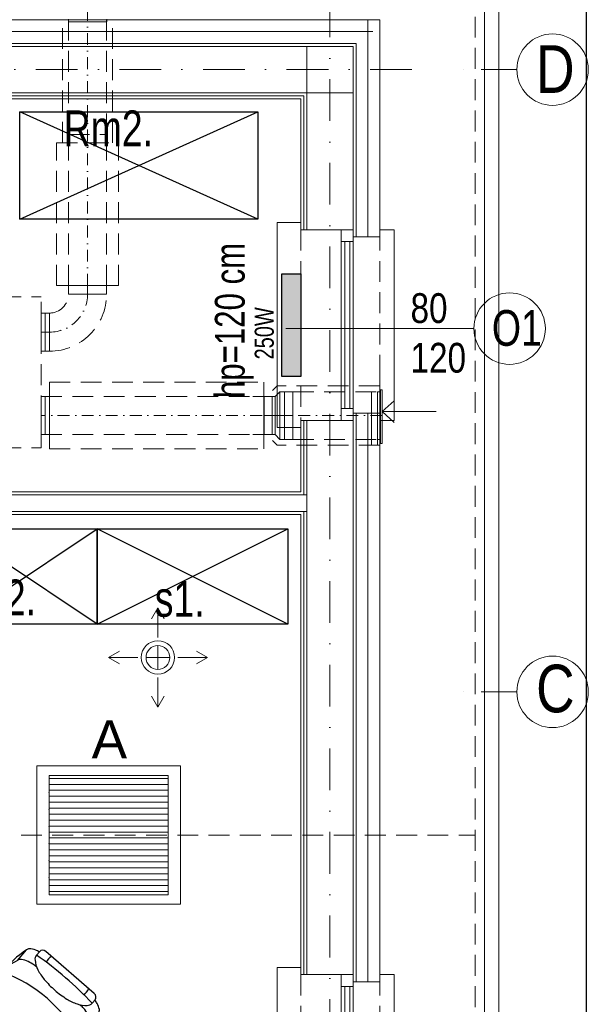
# Model space of a CAD drawing. Header units: inches. Extents: x 67014 to 70164, y -40762 to -35657.
# Tile 53 of 55: x 69391 to 69630, y -39921 to -39507. Entities that reach past the tile are written whole.
import ezdxf
from ezdxf.enums import TextEntityAlignment as Align

# ---------------------------------------------------------------- set-up
doc = ezdxf.new("R2010")
doc.units = ezdxf.units.IN
doc.header["$MEASUREMENT"] = 0
doc.linetypes.add('DASHDOT', pattern=[1, 0.5, -0.25, 0, -0.25])
doc.linetypes.add('HIDDEN', pattern=[0.375, 0.25, -0.125])
doc.layers.add('## 04 grzejniki opis', color=3, linetype='Continuous')
for name, color, linetype, lineweight in [('--proj.wentylacja', 251, 'Continuous', 0), ('E-opisy', 240, 'Continuous', 25), ('LUXIONA', 140, 'Continuous', 0), ('p--dach', 7, 'Continuous', 20), ('p--meble numeracja', 5, 'Continuous', 0), ('p--obrzeże bet.', 252, 'Continuous', 0), ('p--ocieplenie-w.zew', 7, 'Continuous', 0), ('p--okna', 7, 'Continuous', 0), ('p--opis okna', 7, 'Continuous', 0), ('p--opisy dodatkowe', 7, 'Continuous', 0), ('p--osie konstr', 7, 'DASHDOT', 15), ('p--osie konstr.-NR', 7, 'DASHDOT', 15), ('p--płyta GK', 7, 'Continuous', 0), ('p--wyposażenie', 84, 'Continuous', 25), ('p--ściana GK', 7, 'Continuous', 0), ('p--ściana szkielet', 7, 'Continuous', 0)]:
    doc.layers.add(name, color=color, linetype=linetype, lineweight=lineweight)
doc.styles.add('1-50', font='arial.ttf', dxfattribs={"width": 0.75, "height": 12.5})
doc.styles.add('1-500', font='arial.ttf', dxfattribs={"width": 0.75, "height": 1.25})
doc.styles.get("Standard").update_dxf_attribs({"font": 'ARIAL.TTF'})
doc.styles.add('STYL-1', font='arial.ttf', dxfattribs={"width": 0.75})
doc.linetypes.add('BATTING', pattern='A,0.0001,-0.1,[134,ltypeshp.shx,S=0.1,R=0,X=-0.1,Y=0],-0.2,[134,ltypeshp.shx,S=0.1,R=180,X=0.1,Y=0],-0.1', length=0.4001)

# ---------------------------------------------------------------- blocks, each defined once
blk = doc.blocks.new('okno-150-33.15')
at = {"linetype": 'Continuous', "ltscale": 35}
for p, q in [((-3, 10), (153, 10)), ((0, -39.15), (150, -39.15))]:
    blk.add_line(p, q, dxfattribs=at)
for p, q in [((-3, 0), (-3, 10)), ((153, 0), (153, 10)), ((0, 0), (-3, 0)), ((0, -21.95), (0, 0)), ((150, 0), (150, -21.95)), ((150, 0), (153, 0)), ((0, -21.95), (0, -16.95)), ((0, -16.95), (5, -16.95)), ((5, -16.95), (145, -16.95)), ((5, -16.95), (5, -21.95)), ((5, -18.45), (72.5, -18.45)), ((5, -20.61), (72.5, -20.61)), ((72.5, -21.95), (72.5, -16.95)), ((77.5, -16.95), (77.5, -21.95)), ((77.5, -18.45), (145, -18.45)), ((77.5, -20.61), (145, -20.61)), ((145, -21.95), (145, -16.95)), ((145, -16.95), (150, -16.95)), ((150, -16.95), (150, -21.95)), ((5, -21.95), (0, -21.95)), ((3, -33.15), (3, -21.95)), ((145, -21.95), (5, -21.95)), ((150, -21.95), (145, -21.95)), ((147, -21.95), (147, -33.15)), ((0, -39.15), (0, -33.15)), ((150, -33.15), (150, -39.15))]:
    blk.add_line(p, q)
at = {"linetype": 'HIDDEN', "ltscale": 35}
for p, q in [((0, 0), (150, 0)), ((0, -33.15), (150, -33.15))]:
    blk.add_line(p, q, dxfattribs=at)
blk = doc.blocks.new('okno-80-33.15')
at = {"linetype": 'Continuous', "ltscale": 35}
for p, q in [((-3, 10), (83, 10)), ((0, -39.15), (80, -39.15))]:
    blk.add_line(p, q, dxfattribs=at)
for p, q in [((-3, 0), (-3, 10)), ((83, 0), (83, 10)), ((0, 0), (-3, 0)), ((0, -21.95), (0, 0)), ((80, 0), (80, -21.95)), ((80, 0), (83, 0)), ((0, -21.95), (0, -16.95)), ((0, -16.95), (5, -16.95)), ((5, -16.95), (75, -16.95)), ((5, -16.95), (5, -21.95)), ((5, -18.45), (75, -18.45)), ((5, -20.61), (75, -20.61)), ((75, -21.95), (75, -16.95)), ((75, -16.95), (80, -16.95)), ((80, -16.95), (80, -21.95)), ((5, -21.95), (0, -21.95)), ((3, -33.15), (3, -21.95)), ((75, -21.95), (5, -21.95)), ((80, -21.95), (75, -21.95)), ((77, -21.95), (77, -33.15)), ((0, -39.15), (0, -33.15)), ((80, -33.15), (80, -39.15))]:
    blk.add_line(p, q)
at = {"linetype": 'HIDDEN', "ltscale": 35}
for p, q in [((0, 0), (80, 0)), ((0, -33.15), (80, -33.15))]:
    blk.add_line(p, q, dxfattribs=at)
blk = doc.blocks.new('sof11_r')
for p, q in [((45.17, 39.11), (21.82, 37.98)), ((46.23, 38.16), (46.28, 37.16)), ((19.98, 34.88), (19.38, 34.85)), ((19.38, 34.85), (19.53, 31.85)), ((20.87, 36.93), (20.93, 35.93)), ((53.8, 33.56), (21.8, 31.85)), ((51.6, 36.44), (47.33, 36.22)), ((51.6, 36.44), (51.76, 33.45)), ((12.61, 30.34), (5.61, 30.34)), ((2, 25.76), (4.37, 25.76)), ((59.07, -7.89), (59.07, 28.56)), ((0, 23.76), (0, -3.09)), ((2, -5.09), (4.37, -5.09)), ((12.61, -9.66), (5.61, -9.66)), ((19.38, -14.18), (19.53, -11.18)), ((53.8, -12.88), (21.8, -11.18)), ((19.98, -14.21), (19.38, -14.18)), ((20.87, -16.26), (20.93, -15.26)), ((46.23, -17.49), (46.28, -16.49)), ((51.6, -15.77), (47.33, -15.54)), ((51.6, -15.77), (51.76, -12.78)), ((45.17, -18.43), (21.82, -17.31))]:
    blk.add_line(p, q)
for points in [[(2.23, 25.76, -0.030204), (2.78, 27.41, -0.097163), (4.32, 29.79, -0.203453), (5.61, 30.34, -0.203453)], [(8.71, 22.55, -0.01879), (8.95, 24.41, -0.054131), (9.78, 27.41, -0.097163), (11.32, 29.79, -0.203453), (12.61, 30.34, -0.203453)], [(4.37, -5.09, 0.184283), (6.75, -4.18, 0.102242), (9.43, -0.57, 0.061197), (10.93, 4.08, 0.047488), (11.52, 10.34, 0.047488), (10.93, 16.59, 0.061197), (9.43, 21.24, 0.102242), (6.75, 24.85, 0.184283), (4.37, 25.76, 0.184283)], [(8.71, -1.88, 0.01879), (8.95, -3.74, 0.054131), (9.78, -6.74, 0.097163), (11.32, -9.12, 0.203453), (12.61, -9.66, 0.203453)], [(2.23, -5.09, 0.030204), (2.78, -6.74, 0.097163), (4.32, -9.12, 0.203453), (5.61, -9.66, 0.203453)]]:
    blk.add_lwpolyline(points, format="xyb")
for centre, radius, start, end in [((21.87, 36.99), 1, 93.0448, 183.0448), ((45.23, 38.11), 1, 3.0448, 93.0448), ((19.93, 35.88), 1, 273.0448, 3.0448), ((47.28, 37.21), 1, 183.0448, 273.0448), ((54.07, 28.56), 5, 0, 93.0448), ((18.77, -22.91), 54.85, 86.8308, 103.8805), ((21.41, 5.61), 26.24, 89.1562, 109.5996), ((68.33, 10.34), 51.27, 155.1826, 204.8174), ((2, 23.76), 2, 90, 180), ((122.88, 10.34), 119.5, 172.5855, 187.4145), ((1.91, 14.05), 6.89, 73.9141, 106.0859), ((1.91, 6.62), 6.89, 253.9141, 286.0859), ((2, -3.09), 2, 180, 270), ((54.07, -7.89), 5, 266.9552, 0), ((18.77, 43.58), 54.85, 256.1195, 273.1692), ((21.41, 15.06), 26.24, 250.4004, 270.8438), ((19.93, -15.21), 1, 356.9552, 86.9552), ((21.87, -16.31), 1, 176.9552, 266.9552), ((47.28, -16.54), 1, 86.9552, 176.9552), ((45.23, -17.44), 1, 266.9552, 356.9552)]:
    blk.add_arc(centre, radius, start, end)
blk = doc.blocks.new('Z-went-wer.3-parter-cz.2')
at = {"linetype": 'Continuous'}
for p, q in [((-89.52, 60.19), (-94.04, 55.17)), ((-89.52, 37.62), (-89.52, 60.19)), ((-89.52, 60.19), (-85, 55.17)), ((-219.37, -89.97), (-219.37, -105.97)), ((-219.37, -89.97), (-218.02, -89.97)), ((-109.02, -89.97), (-107.37, -89.97)), ((-107.37, -105.97), (-107.37, -89.97)), ((-219.37, -104.22), (-219.37, -91.72)), ((-219.37, -105.97), (-218.02, -105.97)), ((-109.02, -105.97), (-107.37, -105.97)), ((33.15, -122.97), (33.15, -114.77)), ((33.15, -122.97), (33.15, -142.97)), ((-219.37, -124.97), (-219.37, -140.97)), ((-219.37, -124.97), (-218.02, -124.97)), ((-219.37, -139.22), (-219.37, -126.72)), ((-109.02, -124.97), (-107.37, -124.97)), ((-107.37, -140.97), (-107.37, -124.97)), ((-15.35, -140.97), (-15.35, -124.97)), ((34.2, -131.33), (39.23, -126.81)), ((56.78, -131.33), (34.2, -131.33)), ((34.2, -131.33), (39.23, -135.85)), ((-219.37, -140.97), (-218.02, -140.97)), ((-109.02, -140.97), (-107.37, -140.97)), ((33.15, -142.97), (33.15, -150.67)), ((-142.77, -147.97), (-142.77, -146.47)), ((-142.77, -147.97), (-130.27, -147.97)), ((-136.52, -147.97), (-136.52, -146.47)), ((-130.27, -147.97), (-130.27, -146.47))]:
    blk.add_line(p, q, dxfattribs=at)
at = {"linetype": 'DASHDOT', "ltscale": 10}
for p, q in [((-89.52, -78.47), (-89.52, 60.19)), ((-89.52, -78.47), (-89.52, -81.97)), ((34.2, -132.97), (-109.02, -132.97))]:
    blk.add_line(p, q, dxfattribs=at)
at = {"linetype": 'HIDDEN', "ltscale": 35}
for p, q in [((-100.02, -18.47), (-100.02, 33.15)), ((-97.52, -14.97), (-97.52, 33.15)), ((-81.52, -14.97), (-81.52, 33.15)), ((-79.01, -18.47), (-79.01, 33.15)), ((-97.52, -78.47), (-97.52, -14.97)), ((-97.52, -14.97), (-81.52, -14.97)), ((-81.52, -78.47), (-81.52, -14.97)), ((-102.52, -18.47), (-76.52, -18.47)), ((-102.52, -78.47), (-102.52, -18.47)), ((-76.52, -78.47), (-76.52, -18.47)), ((-221.52, -83.97), (-311.52, -83.97)), ((-218.02, -83.17), (-133.67, -83.17)), ((-218.02, -83.17), (-133.67, -83.17)), ((-218.02, -83.17), (-109.02, -83.17)), ((-218.02, -146.47), (-218.02, -83.17)), ((-109.02, -146.47), (-109.02, -83.17)), ((-221.52, -89.97), (-313.02, -89.97)), ((-221.52, -97.97), (-311.52, -97.97)), ((-221.52, -105.97), (-313.02, -105.97)), ((-221.52, -111.97), (-311.52, -111.97)), ((-221.52, -118.97), (-311.52, -118.97)), ((-105.52, -118.97), (-15.52, -118.97)), ((33.15, -120.47), (-9.89, -120.47)), ((-3.35, -122.97), (33.15, -122.97)), ((-221.52, -124.97), (-313.02, -124.97)), ((-109.02, -124.97), (-17.52, -124.97)), ((-221.52, -132.97), (-311.52, -132.97)), ((-221.52, -140.97), (-313.02, -140.97)), ((-109.02, -140.97), (-17.52, -140.97)), ((-3.35, -142.97), (33.15, -142.97)), ((-221.52, -146.97), (-311.52, -146.97)), ((-218.02, -146.47), (-109.02, -146.47)), ((-105.52, -146.97), (-15.52, -146.97)), ((33.15, -145.47), (-9.89, -145.47))]:
    blk.add_line(p, q, dxfattribs=at)
for p, q in [((-97.55, 33.15), (-81.48, 33.15)), ((-97.54, 33.38), (-97.54, 32.2)), ((-81.48, 33.38), (-81.48, 32.2)), ((-97.55, 32.2), (-81.48, 32.2)), ((-102.52, -78.47), (-76.52, -78.47)), ((-97.52, -78.47), (-97.52, -81.97)), ((-81.52, -78.47), (-97.52, -78.47)), ((-81.52, -78.47), (-81.52, -81.97)), ((-83.37, -81.97), (-97.52, -81.97)), ((-81.52, -81.97), (-97.52, -81.97)), ((-97.52, -81.97), (-81.52, -81.97)), ((-311.52, -83.97), (-311.52, -111.97)), ((-311.52, -83.97), (-311.52, -111.97)), ((-221.52, -83.97), (-221.52, -111.97)), ((-313.02, -89.97), (-331.02, -89.97)), ((-313.02, -89.97), (-313.02, -105.97)), ((-219.37, -89.97), (-221.52, -89.97)), ((-109.02, -89.97), (-109.02, -105.97)), ((-105.52, -89.97), (-109.02, -89.97)), ((-105.52, -89.97), (-105.52, -105.97)), ((-105.52, -105.97), (-105.52, -89.97)), ((-219.37, -104.22), (-219.37, -91.72)), ((-217.72, -97.97), (-219.37, -97.97)), ((-105.52, -97.97), (-109.02, -97.97)), ((-313.02, -105.97), (-331.02, -105.97)), ((-219.37, -105.97), (-221.52, -105.97)), ((-105.52, -105.97), (-109.02, -105.97)), ((-311.52, -118.97), (-311.52, -146.97)), ((-311.52, -118.97), (-311.52, -146.97)), ((-221.52, -118.97), (-221.52, -146.97)), ((-105.52, -118.97), (-105.52, -146.97)), ((-15.52, -118.97), (-15.52, -146.97)), ((-8.85, -122.97), (-10.85, -124.97)), ((-8.85, -122.97), (-10.85, -124.97)), ((-8.85, -142.97), (-8.85, -122.97)), ((-3.35, -122.97), (-8.85, -122.97)), ((-8.85, -142.97), (-8.85, -122.97)), ((-8.85, -142.97), (-8.85, -122.97)), ((-3.35, -122.97), (-8.85, -122.97)), ((-8.85, -142.97), (-8.85, -122.97)), ((-6.85, -142.97), (-6.85, -122.97)), ((-6.85, -142.97), (-6.85, -122.97)), ((-3.35, -142.97), (-3.35, -122.97)), ((-3.35, -142.97), (-3.35, -122.97)), ((-3.35, -142.97), (-3.35, -122.97)), ((-3.35, -142.97), (-3.35, -122.97)), ((-3.35, -122.97), (-3.35, -142.97)), ((29.65, -122.97), (29.65, -145.47)), ((33.38, -122.97), (32.2, -122.97)), ((32.2, -122.97), (32.2, -145.47)), ((33.15, -122.97), (33.15, -142.97)), ((33.38, -122.22), (34.2, -122.22)), ((33.38, -122.22), (33.38, -144.72)), ((34.2, -122.22), (34.2, -144.72)), ((-313.02, -124.97), (-331.02, -124.97)), ((-313.02, -124.97), (-313.02, -140.97)), ((-218.02, -124.97), (-221.52, -124.97)), ((-221.52, -124.97), (-221.52, -140.97)), ((-219.37, -139.22), (-219.37, -126.72)), ((-109.02, -124.97), (-109.02, -140.97)), ((-20.1, -124.97), (-15.35, -124.97)), ((-15.35, -124.97), (-10.85, -124.97)), ((-15.35, -140.97), (-15.35, -124.97)), ((-15.35, -140.97), (-15.35, -124.97)), ((-15.35, -124.97), (-10.85, -124.97)), ((-15.35, -140.97), (-15.35, -124.97)), ((-15.35, -124.97), (-15.35, -140.97)), ((-12.02, -124.97), (-12.02, -140.97)), ((-10.85, -140.97), (-10.85, -124.97)), ((-10.85, -140.97), (-10.85, -124.97)), ((-217.72, -132.97), (-219.37, -132.97)), ((-15.35, -132.97), (-3.35, -132.97)), ((-313.02, -140.97), (-331.02, -140.97)), ((-221.52, -140.97), (-218.02, -140.97)), ((-20.1, -140.97), (-15.35, -140.97)), ((-15.35, -140.97), (-10.85, -140.97)), ((-15.35, -140.97), (-10.85, -140.97)), ((-10.85, -140.97), (-8.85, -142.97)), ((-10.85, -140.97), (-8.85, -142.97)), ((-3.35, -142.97), (-8.85, -142.97)), ((-3.35, -142.97), (-8.85, -142.97)), ((33.38, -142.97), (32.2, -142.97)), ((33.38, -144.72), (34.2, -144.72))]:
    blk.add_line(p, q)
at = {"ltscale": 10}
for p, q in [((-9.89, -120.47), (-11.89, -122.47)), ((-11.89, -143.47), (-9.89, -145.47))]:
    blk.add_line(p, q, dxfattribs=at)
at = {"ltscale": 2}
blk.add_line((33.15, -142.97), (33.15, -122.97), dxfattribs=at)
at = {"ltscale": 10}
for centre in [(-331.02, -97.97), (-331.02, -132.97)]:
    blk.add_circle(centre, 11, dxfattribs=at)
for centre in [(-331.02, -97.97), (-331.02, -132.97)]:
    blk.add_circle(centre, 8)
at = {"linetype": 'DASHDOT', "ltscale": 10}
blk.add_arc((-105.52, -81.97), 16, 270, 0, dxfattribs=at)
at = {"linetype": 'HIDDEN', "ltscale": 35}
for radius in [24, 8]:
    blk.add_arc((-105.52, -81.97), radius, 270, 0, dxfattribs=at)
blk = doc.blocks.new('went-rzut parter-inst')
at = {"linetype": 'DASHDOT', "ltscale": 10}
for p, q in [((-89.52, -78.47), (-89.52, 60.19)), ((-89.52, -78.47), (-89.52, -81.97)), ((34.2, -132.97), (-109.02, -132.97))]:
    blk.add_line(p, q, dxfattribs=at)
at = {"linetype": 'HIDDEN', "ltscale": 35}
for p, q in [((-100.02, -18.47), (-100.02, 33.15)), ((-97.52, -14.97), (-97.52, 33.15)), ((-81.52, -14.97), (-81.52, 33.15)), ((-79.01, -18.47), (-79.01, 33.15)), ((-97.52, -78.47), (-97.52, -14.97)), ((-97.52, -14.97), (-81.52, -14.97)), ((-81.52, -78.47), (-81.52, -14.97)), ((-102.52, -18.47), (-76.52, -18.47)), ((-102.52, -78.47), (-102.52, -18.47)), ((-76.52, -78.47), (-76.52, -18.47)), ((-218.02, -83.17), (-109.02, -83.17)), ((-109.02, -146.47), (-109.02, -83.17)), ((-105.52, -118.97), (-15.52, -118.97)), ((33.15, -120.47), (-9.89, -120.47)), ((-3.35, -122.97), (33.15, -122.97)), ((-109.02, -124.97), (-17.52, -124.97)), ((-109.02, -140.97), (-17.52, -140.97)), ((-3.35, -142.97), (33.15, -142.97)), ((-218.02, -146.47), (-109.02, -146.47)), ((-105.52, -146.97), (-15.52, -146.97)), ((33.15, -145.47), (-9.89, -145.47))]:
    blk.add_line(p, q, dxfattribs=at)
for p, q in [((-97.55, 33.15), (-81.48, 33.15)), ((-97.54, 33.38), (-97.54, 32.2)), ((-81.48, 33.38), (-81.48, 32.2)), ((-97.55, 32.2), (-81.48, 32.2)), ((-102.52, -78.47), (-76.52, -78.47)), ((-97.52, -78.47), (-97.52, -81.97)), ((-81.52, -78.47), (-97.52, -78.47)), ((-81.52, -78.47), (-81.52, -81.97)), ((-83.37, -81.97), (-97.52, -81.97)), ((-81.52, -81.97), (-97.52, -81.97)), ((-97.52, -81.97), (-81.52, -81.97)), ((-109.02, -89.97), (-109.02, -105.97)), ((-105.52, -89.97), (-109.02, -89.97)), ((-105.52, -89.97), (-105.52, -105.97)), ((-105.52, -105.97), (-105.52, -89.97)), ((-105.52, -97.97), (-109.02, -97.97)), ((-105.52, -105.97), (-109.02, -105.97)), ((-105.52, -118.97), (-105.52, -146.97)), ((-15.52, -118.97), (-15.52, -146.97)), ((-8.85, -122.97), (-10.85, -124.97)), ((-8.85, -122.97), (-10.85, -124.97)), ((-8.85, -142.97), (-8.85, -122.97)), ((-3.35, -122.97), (-8.85, -122.97)), ((-8.85, -142.97), (-8.85, -122.97)), ((-8.85, -142.97), (-8.85, -122.97)), ((-3.35, -122.97), (-8.85, -122.97)), ((-8.85, -142.97), (-8.85, -122.97)), ((-6.85, -142.97), (-6.85, -122.97)), ((-6.85, -142.97), (-6.85, -122.97)), ((-3.35, -142.97), (-3.35, -122.97)), ((-3.35, -142.97), (-3.35, -122.97)), ((-3.35, -142.97), (-3.35, -122.97)), ((-3.35, -142.97), (-3.35, -122.97)), ((-3.35, -122.97), (-3.35, -142.97)), ((29.65, -122.97), (29.65, -145.47)), ((33.38, -122.97), (32.2, -122.97)), ((32.2, -122.97), (32.2, -145.47)), ((33.15, -122.97), (33.15, -142.97)), ((33.38, -122.22), (34.2, -122.22)), ((33.38, -122.22), (33.38, -144.72)), ((34.2, -122.22), (34.2, -144.72)), ((-109.02, -124.97), (-109.02, -140.97)), ((-20.1, -124.97), (-15.35, -124.97)), ((-15.35, -124.97), (-10.85, -124.97)), ((-15.35, -140.97), (-15.35, -124.97)), ((-15.35, -140.97), (-15.35, -124.97)), ((-15.35, -124.97), (-10.85, -124.97)), ((-15.35, -140.97), (-15.35, -124.97)), ((-15.35, -124.97), (-15.35, -140.97)), ((-12.02, -124.97), (-12.02, -140.97)), ((-10.85, -140.97), (-10.85, -124.97)), ((-10.85, -140.97), (-10.85, -124.97)), ((-15.35, -132.97), (-3.35, -132.97)), ((-20.1, -140.97), (-15.35, -140.97)), ((-15.35, -140.97), (-10.85, -140.97)), ((-15.35, -140.97), (-10.85, -140.97)), ((-10.85, -140.97), (-8.85, -142.97)), ((-10.85, -140.97), (-8.85, -142.97)), ((-3.35, -142.97), (-8.85, -142.97)), ((-3.35, -142.97), (-8.85, -142.97)), ((33.38, -142.97), (32.2, -142.97)), ((33.38, -144.72), (34.2, -144.72)), ((-60, -213.7), (-62.68, -218.28)), ((-60, -226.12), (-60, -213.7)), ((-60, -213.7), (-57.31, -218.28)), ((-60, -239.5), (-60, -229.5)), ((-60, -229.5), (-60, -239.5)), ((-68.38, -234.5), (-80.8, -234.5)), ((-80.78, -234.5), (-76.19, -231.81)), ((-80.78, -234.5), (-76.19, -237.18)), ((-55, -234.5), (-65, -234.5)), ((-51.62, -234.5), (-39.2, -234.5)), ((-39.2, -234.5), (-43.78, -231.81)), ((-39.2, -234.5), (-43.78, -237.18)), ((-60, -242.88), (-60, -255.3)), ((-60, -255.3), (-62.68, -250.72)), ((-60, -255.3), (-57.31, -250.72))]:
    blk.add_line(p, q)
at = {"linetype": 'Continuous'}
for p, q in [((-109.02, -89.97), (-107.37, -89.97)), ((-107.37, -105.97), (-107.37, -89.97)), ((-109.02, -105.97), (-107.37, -105.97)), ((33.15, -122.97), (33.15, -114.77)), ((33.15, -122.97), (33.15, -142.97)), ((-109.02, -124.97), (-107.37, -124.97)), ((-107.37, -140.97), (-107.37, -124.97)), ((-15.35, -140.97), (-15.35, -124.97)), ((34.2, -131.33), (39.23, -126.81)), ((56.78, -131.33), (34.2, -131.33)), ((34.2, -131.33), (39.23, -135.85)), ((-109.02, -140.97), (-107.37, -140.97)), ((33.15, -142.97), (33.15, -150.67))]:
    blk.add_line(p, q, dxfattribs=at)
at = {"ltscale": 10}
for p, q in [((-9.89, -120.47), (-11.89, -122.47)), ((-11.89, -143.47), (-9.89, -145.47))]:
    blk.add_line(p, q, dxfattribs=at)
at = {"ltscale": 2}
blk.add_line((33.15, -142.97), (33.15, -122.97), dxfattribs=at)
at = {"linetype": 'DASHDOT', "ltscale": 10}
blk.add_arc((-105.52, -81.97), 16, 270, 0, dxfattribs=at)
at = {"linetype": 'HIDDEN', "ltscale": 35}
for radius in [24, 8]:
    blk.add_arc((-105.52, -81.97), radius, 270, 0, dxfattribs=at)
for radius, start, end in [(7, 90, 270), (7, 0, 180), (5, 90, 270), (5, 0, 180), (5, 0, 180), (5, 0, 180), (5, 0, 180), (7, 270, 90), (5, 270, 90), (7, 180, 0), (5, 180, 0), (5, 180, 0), (5, 180, 0), (5, 180, 0)]:
    blk.add_arc((-60, -234.5), radius, start, end)
blk = doc.blocks.new('A')
at = {"layer": 'LUXIONA', "linetype": 'Continuous'}
h = blk.add_hatch(dxfattribs=at)
h.set_pattern_fill('ANSI31', color=256, scale=200, angle=135)
h.set_pattern_definition([(180, (365.154, -7.218), (-2e-15, -25), [])])
h.paths.add_polyline_path([(51, 540), (51, 40), (551, 40), (551, 540)])
for p, q in [((51, 290), (51, 540)), ((301, 540), (51, 540)), ((301, 540), (551, 540)), ((551, 540), (551, 40))]:
    blk.add_line(p, q, dxfattribs=at)
for points in [[(0, 580), (602, 580), (602, 0), (0, 0)], [(51, 540), (551, 540), (551, 40), (51, 40)], [(51, 540), (551, 540), (551, 40), (51, 40)]]:
    blk.add_lwpolyline(points, close=True, dxfattribs=at)
for p in [(551, 468.6), (551, 397.1), (551, 325.7), (551, 254.3), (551, 182.9), (551, 111.4)]:
    blk.add_point(p, dxfattribs=at)
at = {"layer": 'LUXIONA'}
blk.add_attdef('OZNACZENIE', text='', height=80, dxfattribs=at).set_placement((298.1, 611.8), align=Align.CENTER)

msp = doc.modelspace()

# ---------------------------------------------------------------- linework, layer by layer
at = {"layer": '## 04 grzejniki opis'}
msp.add_lwpolyline([(69501.473, -39613.899), (69509.473, -39613.899), (69509.473, -39657.023), (69501.473, -39657.023)], close=True, dxfattribs=at)
at = {"layer": '## 04 grzejniki opis', "color": 116, "linetype": 'Continuous', "true_color": 0x136734, "extrusion": (0, 0, -1)}
for points in [[(-69501.473, -39657.023), (-69509.473, -39613.899), (-69501.473, -39613.899)], [(-69509.473, -39613.899), (-69501.473, -39657.023), (-69509.473, -39656.926)]]:
    msp.add_solid(points, dxfattribs=at)
at = {"linetype": 'Continuous'}
msp.add_line((69629.402, -40426.616), (69629.402, -39311.616), dxfattribs=at)
at = {"layer": 'p--dach', "linetype": 'HIDDEN', "ltscale": 35}
msp.add_line((68302.623, -39849.511), (69582.623, -39849.511), dxfattribs=at)
msp.add_line((68302.623, -39849.511), (69582.623, -39849.511), dxfattribs=at)
msp.add_lwpolyline([(68302.623, -39427.311), (69582.623, -39427.311), (69582.623, -40271.711), (68302.623, -40271.711)], close=True, dxfattribs=at)
at = {"layer": 'p--obrzeże bet.', "linetype": 'Continuous', "ltscale": 35}
for points in [[(69133.223, -40241.711), (69592.623, -40241.711), (69592.623, -39457.311), (68292.623, -39457.311), (68292.623, -40241.711), (68752.023, -40241.711)], [(69541.673, -40235.711), (69586.623, -40235.711), (69586.623, -39463.311), (69541.673, -39463.311)]]:
    msp.add_lwpolyline(points, dxfattribs=at)
at = {"layer": 'p--ocieplenie-w.zew', "linetype": 'BATTING', "ltscale": 10}
for p, q in [((69537.623, -39598.461), (69537.623, -39507.311)), ((69051.973, -39512.311), (69539.623, -39512.311)), ((69537.623, -39911.061), (69537.623, -39672.461))]:
    msp.add_line(p, q, dxfattribs=at)
at = {"layer": 'p--opis okna'}
msp.add_line((69582.104, -39636.961), (69503.143, -39636.961), dxfattribs=at)
msp.add_circle((69597.104, -39636.961), 15, dxfattribs=at)
at = {"layer": 'p--osie konstr', "linetype": 'DASHDOT', "ltscale": 35}
for p, q in [((69521.673, -40216.711), (69521.673, -39457.311)), ((68310.109, -39528.256), (69560.423, -39528.256))]:
    msp.add_line(p, q, dxfattribs=at)
at = {"layer": 'p--osie konstr.-NR', "linetype": 'DASHDOT', "ltscale": 30}
for p, q in [((69600.138, -39528.261), (69575.138, -39528.261)), ((69600.138, -39789.411), (69575.138, -39789.411))]:
    msp.add_line(p, q, dxfattribs=at)
at = {"layer": 'p--osie konstr.-NR', "linetype": 'Continuous', "ltscale": 35}
for centre in [(69615.138, -39528.261), (69615.138, -39789.411)]:
    msp.add_circle(centre, 15, dxfattribs=at)
at = {"layer": 'p--płyta GK', "ltscale": 35}
for p, q in [((69165.123, -39539.211), (69510.723, -39539.211)), ((69510.723, -39595.461), (69510.723, -39539.211)), ((69166.373, -39540.461), (69509.473, -39540.461)), ((69509.473, -39595.461), (69509.473, -39540.461)), ((69509.473, -39705.461), (69509.473, -39675.461)), ((69510.723, -39706.711), (69510.723, -39675.461)), ((69510.723, -39908.061), (69510.723, -39713.711)), ((69509.473, -39908.061), (69509.473, -39714.961))]:
    msp.add_line(p, q, dxfattribs=at)
at = {"layer": 'p--wyposażenie', "linetype": 'Continuous'}
for p, q in [((69491.445, -39590.961), (69391.445, -39545.961)), ((69391.445, -39590.961), (69491.445, -39545.961)), ((69423.973, -39760.961), (69363.973, -39720.961)), ((69363.973, -39760.961), (69423.973, -39720.961)), ((69503.973, -39760.961), (69423.973, -39720.961)), ((69423.973, -39760.961), (69503.973, -39720.961))]:
    msp.add_line(p, q, dxfattribs=at)
for points in [[(69491.445, -39590.961), (69391.445, -39590.961), (69391.445, -39545.961), (69491.445, -39545.961)], [(69423.973, -39760.961), (69363.973, -39760.961), (69363.973, -39720.961), (69423.973, -39720.961)], [(69503.973, -39760.961), (69423.973, -39760.961), (69423.973, -39720.961), (69503.973, -39720.961)]]:
    msp.add_lwpolyline(points, close=True, dxfattribs=at)
at = {"layer": 'p--ściana GK', "ltscale": 35}
for p, q in [((69509.473, -39705.461), (69266.373, -39705.461)), ((69511.923, -39706.711), (69266.373, -39706.711)), ((69511.923, -39713.711), (69266.373, -39713.711)), ((69509.473, -39714.961), (69266.373, -39714.961))]:
    msp.add_line(p, q, dxfattribs=at)
at = {"layer": 'p--ściana szkielet', "ltscale": 35}
for p, q in [((69051.973, -39507.311), (69542.623, -39507.311)), ((69542.623, -39599.961), (69542.623, -39507.311)), ((69542.623, -39598.461), (69542.623, -39507.311)), ((69051.973, -39517.311), (69532.623, -39517.311)), ((69054.973, -39518.511), (69531.423, -39518.511)), ((69511.923, -39595.461), (69511.923, -39518.511)), ((69511.923, -39595.461), (69511.923, -39518.511)), ((69531.423, -39598.461), (69531.423, -39518.511)), ((69532.623, -39598.461), (69532.623, -39517.311)), ((69054.973, -39538.011), (69531.423, -39538.011)), ((69511.923, -39908.061), (69511.923, -39675.461)), ((69511.923, -39908.061), (69511.923, -39675.461)), ((69531.423, -39911.061), (69531.423, -39672.461)), ((69532.623, -39911.061), (69532.623, -39672.461)), ((69542.623, -39911.061), (69542.623, -39672.461)), ((69542.623, -39911.061), (69542.623, -39673.961))]:
    msp.add_line(p, q, dxfattribs=at)
for points in [[(69542.623, -39598.461), (69531.423, -39598.461), (69531.423, -39595.461), (69509.473, -39595.461)], [(69542.623, -39672.461), (69531.423, -39672.461), (69531.423, -39675.461), (69509.473, -39675.461)], [(69542.623, -39911.061), (69531.423, -39911.061), (69531.423, -39908.061), (69509.473, -39908.061)]]:
    msp.add_lwpolyline(points, dxfattribs=at)

# ---------------------------------------------------------------- block references
at = {"layer": '--proj.wentylacja', "linetype": 'Continuous', "ltscale": 12}
for name in ['went-rzut parter-inst', 'Z-went-wer.3-parter-cz.2']:
    msp.add_blockref(name, (69509.473, -39540.461), dxfattribs=at)
at = {"layer": 'LUXIONA', "color": 7, "linetype": 'ByBlock'}
ref = msp.add_blockref('A', (69458.901, -39878.511), dxfattribs=dict(at, xscale=-0.09999999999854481, yscale=0.1000000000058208, zscale=0.1))
ref.add_attrib('OZNACZENIE', 'A', dxfattribs={"height": 16}).set_placement((69429.087, -39817.327), align=Align.CENTER)
at = {"layer": 'p--okna', "linetype": 'Continuous', "xscale": -1, "rotation": 89.9999999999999}
for name, p in [('okno-80-33.15', (69509.473, -39595.461)), ('okno-150-33.15', (69509.473, -39908.061))]:
    msp.add_blockref(name, p, dxfattribs=at)
at = {"layer": 'p--wyposażenie', "linetype": 'Continuous', "xscale": 0.8499999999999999, "rotation": 229.0344269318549}
msp.add_blockref('sof11_r', (69404.792, -39900.409), dxfattribs=at)

# ---------------------------------------------------------------- texts
at = {"layer": 'E-opisy', "color": 1, "linetype": 'Continuous', "insert": (69490.095, -39649.886), "char_height": 8, "attachment_point": 1, "rotation": 90, "style": '1-500'}
msp.add_mtext('250W', dxfattribs=at)
at = {"layer": 'p--meble numeracja', "linetype": 'Continuous', "char_height": 15, "width": 22.74678, "attachment_point": 3, "style": '1-50'}
for s, insert in [('Rm2.', (69447.425, -39545.391)), ('s2.', (69398.305, -39742.258)), ('s1.', (69469.099, -39742.875))]:
    msp.add_mtext(s, dxfattribs=dict(at, insert=insert))
at = {"layer": 'p--opis okna', "insert": (69489.649, -39666.11), "char_height": 12.5, "width": 128.63421, "attachment_point": 7, "rotation": 90, "style": 'STYL-1'}
msp.add_mtext('hp=120 cm', dxfattribs=at)
at = {"layer": 'p--opis okna', "style": '1-50'}
for s, insert, char_height, width, attachment_point in [('{\\W0.8;80\\P120}', (69555.517, -39622.098), 12.5, 45.287, 1), ('O1', (69589.67, -39644.378), 15, 74.01038, 7)]:
    msp.add_mtext(s, dxfattribs=dict(at, insert=insert, char_height=char_height, width=width, attachment_point=attachment_point))
at = {"layer": 'p--opisy dodatkowe', "insert": (69304.736, -39669.266), "char_height": 12.5, "width": 242.58685, "attachment_point": 7, "style": 'STYL-1'}
msp.add_mtext('rekuperator\\Pwiszący', dxfattribs=at)
at = {"layer": 'p--osie konstr.-NR', "linetype": 'Continuous', "ltscale": 35, "char_height": 20, "width": 63.5564, "attachment_point": 1}
for s, insert in [('{\\W0.8;D}', (69608.223, -39518.027)), ('{\\W0.8;C}', (69608.223, -39777.997))]:
    msp.add_mtext(s, dxfattribs=dict(at, insert=insert))

doc.saveas('drawing.dxf')
